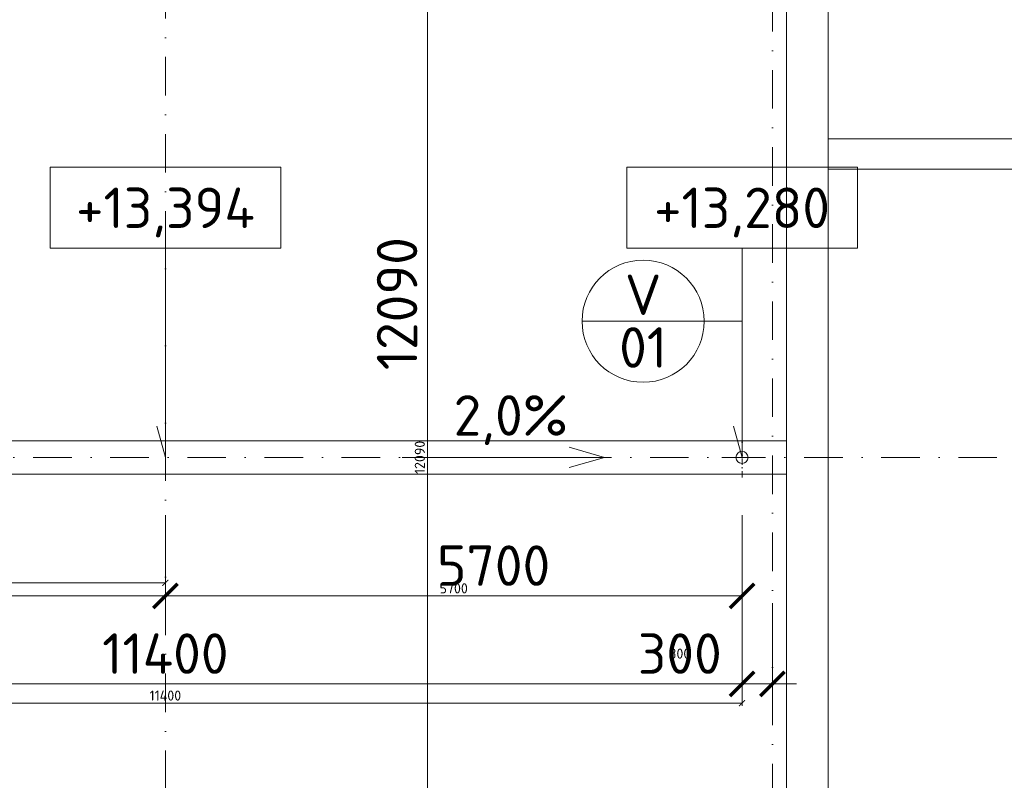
# Model space of a CAD drawing. Header units: millimetres. Extents: x -916886 to 3713765, y -2985421 to 1675785.
# Tile 155 of 256: x 143110 to 152843, y 192107 to 199628. Entities that reach past the tile are written whole.
import ezdxf
from ezdxf.enums import TextEntityAlignment as Align

# ---------------------------------------------------------------- set-up
doc = ezdxf.new("R2010")
doc.units = ezdxf.units.MM
doc.linetypes.add('CENTERX2', pattern=[101.6, 63.5, -12.7, 12.7, -12.7])
doc.linetypes.add('DASHDOT', pattern=[25.4, 12.7, -6.35, 0, -6.35])
doc.layers.get('Defpoints').update_dxf_attribs({"color": 8})
for name, color, linetype, lineweight in [('A99_N_kce-pohl', 1, 'Continuous', 9), ('A99_N_koty-200', 5, 'Continuous', 5), ('A99_N_koty-200 @ 200', 5, 'Continuous', 5), ('A99_N_koty-200 @ 50 (2)', 5, 'Continuous', 5), ('A99_N_koty-vysk', 160, 'Continuous', 9), ('A99_N_znaceni 200', 5, 'Continuous', 5), ('A99_S_kce-pohl', 7, 'Continuous', 5), ('A99_S_osy', 1, 'CENTERX2', 5)]:
    doc.layers.add(name, color=color, linetype=linetype, lineweight=lineweight)
doc.styles.add('A99_kota', font='isocpeur.ttf', dxfattribs={"height": 2})
doc.styles.add('A99_popis', font='isocpeur.ttf')
doc.styles.add('ad_popis 100', font='isocpeur.ttf', dxfattribs={"height": 200})
doc.dimstyles.new('A99_kota_200 new', dxfattribs={"dimscale": 200, "dimtxt": 2, "dimasz": 1.2, "dimexe": 0.5, "dimexo": 1.5, "dimgap": 0.5, "dimtad": 1, "dimdec": 0, "dimzin": 3, "dimdsep": 46, "dimtxsty": 'A99_kota', "dimblk": 'ARCHTICK', "dimcen": 2.5, "dimazin": 2, "dimtfac": 0.75, "dimtdec": 0, "dimtix": 1, "dimtmove": 2, "dimatfit": 0, "dimfxl": 0, "dimtolj": 1, "dimtzin": 0, "dimlwd": 5, "dimlwe": 5, "dimarcsym": 0})

# ---------------------------------------------------------------- blocks, each defined once
blk = doc.blocks.new('_ArchTick')
at = {"color": 0, "linetype": 'ByBlock', "const_width": 0.15}
blk.add_lwpolyline([(-0.5, -0.5), (0.5, 0.5)], dxfattribs=at)
blk = doc.blocks.new('*D3059')
at = {"layer": 'A99_N_koty-200', "color": 0, "linetype": 'Continuous', "lineweight": 5, "transparency": 16777216}
for p, q in [((146340, 201345), (147240, 201345)), ((147140, 189255), (147140, 201345)), ((146340, 189255), (147240, 189255))]:
    blk.add_line(p, q, dxfattribs=at)
at = {"layer": 'Defpoints', "color": 0, "linetype": 'Continuous', "lineweight": 0, "transparency": 16777216}
for p in [(144620, 201345), (147140, 201345), (144620, 189255)]:
    blk.add_point(p, dxfattribs=at)
at = {"layer": 'A99_N_koty-200', "color": 0, "linetype": 'Continuous', "lineweight": 5, "transparency": 16777216, "xscale": 240, "yscale": 240, "zscale": 240}
for p, rotation in [((147140, 201345), 89.9999999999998), ((147140, 189255), 269.9999999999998)]:
    blk.add_blockref('_ArchTick', p, dxfattribs=dict(at, rotation=rotation))
at = {"layer": 'A99_N_koty-200', "color": 0, "linetype": 'Continuous', "transparency": 16777216, "insert": (146840, 196820), "char_height": 400, "attachment_point": 5, "rotation": 90, "style": 'A99_kota'}
blk.add_mtext('\\A1;12090', dxfattribs=at)
blk = doc.blocks.new('*D3060')
at = {"layer": 'A99_N_koty-200', "color": 0, "linetype": 'Continuous', "lineweight": 5, "transparency": 16777216}
for p, q in [((146940, 201345), (147165, 201345)), ((147140, 189255), (147140, 201345)), ((146940, 189255), (147165, 189255))]:
    blk.add_line(p, q, dxfattribs=at)
at = {"layer": 'Defpoints', "color": 0, "linetype": 'Continuous', "lineweight": 0, "transparency": 16777216}
for p in [(144620, 201345), (147140, 201345), (144620, 189255)]:
    blk.add_point(p, dxfattribs=at)
at = {"layer": 'A99_N_koty-200', "color": 0, "linetype": 'Continuous', "lineweight": 5, "transparency": 16777216, "xscale": 60, "yscale": 60, "zscale": 60}
for p, rotation in [((147140, 201345), 89.9999999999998), ((147140, 189255), 269.9999999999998)]:
    blk.add_blockref('_ArchTick', p, dxfattribs=dict(at, rotation=rotation))
at = {"layer": 'A99_N_koty-200', "color": 0, "linetype": 'Continuous', "transparency": 16777216, "insert": (147065, 195300), "char_height": 100, "attachment_point": 5, "rotation": 90, "style": 'A99_kota'}
blk.add_mtext('\\A1;12090', dxfattribs=at)
blk = doc.blocks.new('*U62')
at = {"color": 0, "linetype": 'ByBlock'}
for p, q in [((5.7, -4), (5.7, -14.35)), ((5.7, -14.35), (5.286, -12.805))]:
    blk.add_line(p, q, dxfattribs=at)
blk.add_lwpolyline([(0, -4), (11.4, -4), (11.4, 0), (0, 0)], close=True, dxfattribs=at)
at = {"color": 0, "linetype": 'ByBlock', "style": 'A99_kota'}
for tag, p in [('VYSKA', (5.7, -2.241)), ('VYSKA_POPIS1', (5.7, -6.041)), ('VYSKA_POPIS2', (5.9, -9.541)), ('VYSKA_POPIS3', (5.9, -13.041))]:
    blk.add_attdef(tag, text='', height=2, dxfattribs=at).set_placement(p, align=Align.MIDDLE)
blk = doc.blocks.new('*D3867')
at = {"layer": 'A99_N_koty-200', "color": 0, "linetype": 'Continuous', "lineweight": 5, "transparency": 16777216}
for p, q in [((138850, 193860), (138850, 192960)), ((150250, 193860), (150250, 192960)), ((138850, 193060), (150250, 193060))]:
    blk.add_line(p, q, dxfattribs=at)
at = {"layer": 'Defpoints', "color": 0, "linetype": 'Continuous', "lineweight": 0, "transparency": 16777216}
for p in [(138850, 195300), (150250, 195300), (150250, 193060)]:
    blk.add_point(p, dxfattribs=at)
at = {"layer": 'A99_N_koty-200', "color": 0, "linetype": 'Continuous', "lineweight": 5, "transparency": 16777216, "xscale": 240, "yscale": 240, "zscale": 240, "rotation": 180}
blk.add_blockref('_ArchTick', (138850, 193060), dxfattribs=at)
at = {"layer": 'A99_N_koty-200', "color": 0, "linetype": 'Continuous', "lineweight": 5, "transparency": 16777216, "xscale": 240, "yscale": 240, "zscale": 240}
blk.add_blockref('_ArchTick', (150250, 193060), dxfattribs=at)
at = {"layer": 'A99_N_koty-200', "color": 0, "linetype": 'Continuous', "transparency": 16777216, "insert": (144550, 193360), "char_height": 400, "attachment_point": 5, "style": 'A99_kota'}
blk.add_mtext('\\A1;11400', dxfattribs=at)
blk = doc.blocks.new('*D3868')
at = {"layer": 'A99_N_koty-200', "color": 0, "linetype": 'Continuous', "lineweight": 5, "transparency": 16777216}
for p, q in [((138850, 193070), (138850, 192845)), ((150250, 193070), (150250, 192845)), ((138850, 192870), (150250, 192870))]:
    blk.add_line(p, q, dxfattribs=at)
at = {"layer": 'Defpoints', "color": 0, "linetype": 'Continuous', "lineweight": 0, "transparency": 16777216}
for p in [(138850, 195300), (150250, 195300), (150250, 192870)]:
    blk.add_point(p, dxfattribs=at)
at = {"layer": 'A99_N_koty-200', "color": 0, "linetype": 'Continuous', "lineweight": 5, "transparency": 16777216, "xscale": 60, "yscale": 60, "zscale": 60, "rotation": 180}
blk.add_blockref('_ArchTick', (138850, 192870), dxfattribs=at)
at = {"layer": 'A99_N_koty-200', "color": 0, "linetype": 'Continuous', "lineweight": 5, "transparency": 16777216, "xscale": 60, "yscale": 60, "zscale": 60}
blk.add_blockref('_ArchTick', (150250, 192870), dxfattribs=at)
at = {"layer": 'A99_N_koty-200', "color": 0, "linetype": 'Continuous', "transparency": 16777216, "insert": (144550, 192945), "char_height": 100, "attachment_point": 5, "style": 'A99_kota'}
blk.add_mtext('\\A1;11400', dxfattribs=at)
blk = doc.blocks.new('*D3870')
at = {"layer": 'A99_N_koty-200', "color": 0, "linetype": 'Continuous', "lineweight": 5, "transparency": 16777216}
for p, q in [((144550, 194730), (144550, 193830)), ((150250, 194730), (150250, 193830)), ((150250, 193930), (144550, 193930))]:
    blk.add_line(p, q, dxfattribs=at)
at = {"layer": 'Defpoints', "color": 0, "linetype": 'Continuous', "lineweight": 0, "transparency": 16777216}
for p in [(150250, 195300), (144550, 195180), (144550, 193930)]:
    blk.add_point(p, dxfattribs=at)
at = {"layer": 'A99_N_koty-200', "color": 0, "linetype": 'Continuous', "lineweight": 5, "transparency": 16777216, "xscale": 240, "yscale": 240, "zscale": 240, "rotation": 180}
blk.add_blockref('_ArchTick', (144550, 193930), dxfattribs=at)
at = {"layer": 'A99_N_koty-200', "color": 0, "linetype": 'Continuous', "lineweight": 5, "transparency": 16777216, "xscale": 240, "yscale": 240, "zscale": 240}
blk.add_blockref('_ArchTick', (150250, 193930), dxfattribs=at)
at = {"layer": 'A99_N_koty-200', "color": 0, "linetype": 'Continuous', "transparency": 16777216, "insert": (147795, 194230), "char_height": 400, "attachment_point": 5, "style": 'A99_kota'}
blk.add_mtext('\\A1;5700', dxfattribs=at)
blk = doc.blocks.new('*D3871')
at = {"layer": 'A99_N_koty-200', "color": 0, "linetype": 'Continuous', "lineweight": 5, "transparency": 16777216}
for p, q in [((144550, 194130), (144550, 193905)), ((150250, 194130), (150250, 193905)), ((150250, 193930), (144550, 193930))]:
    blk.add_line(p, q, dxfattribs=at)
at = {"layer": 'Defpoints', "color": 0, "linetype": 'Continuous', "lineweight": 0, "transparency": 16777216}
for p in [(150250, 195300), (144550, 195180), (144550, 193930)]:
    blk.add_point(p, dxfattribs=at)
at = {"layer": 'A99_N_koty-200', "color": 0, "linetype": 'Continuous', "lineweight": 5, "transparency": 16777216, "xscale": 60, "yscale": 60, "zscale": 60, "rotation": 180}
blk.add_blockref('_ArchTick', (144550, 193930), dxfattribs=at)
at = {"layer": 'A99_N_koty-200', "color": 0, "linetype": 'Continuous', "lineweight": 5, "transparency": 16777216, "xscale": 60, "yscale": 60, "zscale": 60}
blk.add_blockref('_ArchTick', (150250, 193930), dxfattribs=at)
at = {"layer": 'A99_N_koty-200', "color": 0, "linetype": 'Continuous', "transparency": 16777216, "insert": (147400, 194005), "char_height": 100, "attachment_point": 5, "style": 'A99_kota'}
blk.add_mtext('\\A1;5700', dxfattribs=at)
blk = doc.blocks.new('*D3873')
at = {"layer": 'A99_N_koty-200', "color": 0, "linetype": 'Continuous', "lineweight": 5, "transparency": 16777216}
for p, q in [((144550, 194730), (144550, 193830)), ((138850, 194555), (138850, 193830)), ((138850, 193930), (144550, 193930))]:
    blk.add_line(p, q, dxfattribs=at)
at = {"layer": 'Defpoints', "color": 0, "linetype": 'Continuous', "lineweight": 0, "transparency": 16777216}
for p in [(144550, 195310), (138850, 194855), (144550, 193930)]:
    blk.add_point(p, dxfattribs=at)
at = {"layer": 'A99_N_koty-200', "color": 0, "linetype": 'Continuous', "lineweight": 5, "transparency": 16777216, "xscale": 240, "yscale": 240, "zscale": 240, "rotation": 180}
blk.add_blockref('_ArchTick', (138850, 193930), dxfattribs=at)
at = {"layer": 'A99_N_koty-200', "color": 0, "linetype": 'Continuous', "lineweight": 5, "transparency": 16777216, "xscale": 240, "yscale": 240, "zscale": 240}
blk.add_blockref('_ArchTick', (144550, 193930), dxfattribs=at)
at = {"layer": 'A99_N_koty-200', "color": 0, "linetype": 'Continuous', "transparency": 16777216, "insert": (141700, 194230), "char_height": 400, "attachment_point": 5, "style": 'A99_kota'}
blk.add_mtext('\\A1;5700', dxfattribs=at)
blk = doc.blocks.new('*D3874')
at = {"layer": 'A99_N_koty-200', "color": 0, "linetype": 'Continuous', "lineweight": 5, "transparency": 16777216}
for p, q in [((138850, 194260), (138850, 194035)), ((144550, 194260), (144550, 194035)), ((138850, 194060), (144550, 194060))]:
    blk.add_line(p, q, dxfattribs=at)
at = {"layer": 'Defpoints', "color": 0, "linetype": 'Continuous', "lineweight": 0, "transparency": 16777216}
for p in [(144550, 195310), (138850, 194855), (144550, 194060)]:
    blk.add_point(p, dxfattribs=at)
at = {"layer": 'A99_N_koty-200', "color": 0, "linetype": 'Continuous', "lineweight": 5, "transparency": 16777216, "xscale": 60, "yscale": 60, "zscale": 60, "rotation": 180}
blk.add_blockref('_ArchTick', (138850, 194060), dxfattribs=at)
at = {"layer": 'A99_N_koty-200', "color": 0, "linetype": 'Continuous', "lineweight": 5, "transparency": 16777216, "xscale": 60, "yscale": 60, "zscale": 60}
blk.add_blockref('_ArchTick', (144550, 194060), dxfattribs=at)
at = {"layer": 'A99_N_koty-200', "color": 0, "linetype": 'Continuous', "transparency": 16777216, "insert": (141700, 194135), "char_height": 100, "attachment_point": 5, "style": 'A99_kota'}
blk.add_mtext('\\A1;5700', dxfattribs=at)
blk = doc.blocks.new('*D3876')
at = {"layer": 'A99_N_koty-200', "color": 0, "linetype": 'Continuous', "lineweight": 5, "transparency": 16777216}
for p, q in [((150550, 193860), (150550, 192960)), ((150250, 193060), (150010, 193060)), ((150250, 193060), (150250, 192960)), ((150250, 193060), (150550, 193060)), ((150550, 193060), (150790, 193060))]:
    blk.add_line(p, q, dxfattribs=at)
at = {"layer": 'Defpoints', "color": 0, "linetype": 'Continuous', "lineweight": 0, "transparency": 16777216}
for p in [(150550, 199475.7), (150250, 193060), (150550, 193060)]:
    blk.add_point(p, dxfattribs=at)
at = {"layer": 'A99_N_koty-200', "color": 0, "linetype": 'Continuous', "lineweight": 5, "transparency": 16777216, "xscale": 240, "yscale": 240, "zscale": 240}
blk.add_blockref('_ArchTick', (150250, 193060), dxfattribs=at)
at = {"layer": 'A99_N_koty-200', "color": 0, "linetype": 'Continuous', "lineweight": 5, "transparency": 16777216, "xscale": 240, "yscale": 240, "zscale": 240, "rotation": 180}
blk.add_blockref('_ArchTick', (150550, 193060), dxfattribs=at)
at = {"layer": 'A99_N_koty-200', "color": 0, "linetype": 'Continuous', "transparency": 16777216, "insert": (149635, 193360), "char_height": 400, "attachment_point": 5, "style": 'A99_kota'}
blk.add_mtext('\\A1;300', dxfattribs=at)
blk = doc.blocks.new('*D3877')
at = {"layer": 'A99_N_koty-200', "color": 0, "linetype": 'Continuous', "lineweight": 5, "transparency": 16777216}
for p, q in [((150550, 193260), (150550, 193035)), ((150250, 193060), (150190, 193060)), ((150250, 193060), (150250, 193035)), ((150250, 193060), (150550, 193060)), ((150550, 193060), (150610, 193060))]:
    blk.add_line(p, q, dxfattribs=at)
at = {"layer": 'Defpoints', "color": 0, "linetype": 'Continuous', "lineweight": 0, "transparency": 16777216}
for p in [(150550, 199475.7), (150250, 193060), (150550, 193060)]:
    blk.add_point(p, dxfattribs=at)
at = {"layer": 'A99_N_koty-200', "color": 0, "linetype": 'Continuous', "lineweight": 5, "transparency": 16777216, "xscale": 60, "yscale": 60, "zscale": 60}
blk.add_blockref('_ArchTick', (150250, 193060), dxfattribs=at)
at = {"layer": 'A99_N_koty-200', "color": 0, "linetype": 'Continuous', "lineweight": 5, "transparency": 16777216, "xscale": 60, "yscale": 60, "zscale": 60, "rotation": 180}
blk.add_blockref('_ArchTick', (150550, 193060), dxfattribs=at)
at = {"layer": 'A99_N_koty-200', "color": 0, "linetype": 'Continuous', "transparency": 16777216, "insert": (149635, 193360), "char_height": 100, "attachment_point": 5, "style": 'A99_kota'}
blk.add_mtext('\\A1;300', dxfattribs=at)
blk = doc.blocks.new('*U20')
at = {"color": 0, "linetype": 'ByBlock'}
blk.add_line((-3.02, 0), (3.02, 0), dxfattribs=at)
blk.add_circle((0, 0), 3.02, dxfattribs=at)
at = {"color": 0, "linetype": 'ByBlock', "style": 'A99_popis'}
for tag, p in [('KATEGORIE', (0, 1.31)), ('PRVEK', (0, -1.298))]:
    blk.add_attdef(tag, text='', height=2, dxfattribs=at).set_placement(p, align=Align.MIDDLE_CENTER)
blk = doc.blocks.new('*U4742')
at = {"layer": 'A99_N_koty-200 @ 200', "linetype": 'Continuous'}
dim = blk.add_linear_dim(base=(147140, 201345), p1=(144620, 189255), p2=(144620, 201345), angle=90, dimstyle='A99_kota_200 new', override={"dimscale": 200, "dimtix": 1, "dimtofl": 1, "dimtmove": 2, "dimatfit": 0}, dxfattribs=at)
dim.commit()
dim.dimension.update_dxf_attribs({"geometry": '*D3059', "text_midpoint": (146840, 196820), "dimtype": 128})
at = {"layer": 'A99_N_koty-200 @ 50 (2)', "linetype": 'Continuous'}
dim = blk.add_linear_dim(base=(147140, 201345), p1=(144620, 189255), p2=(144620, 201345), angle=90, dimstyle='A99_kota_200 new', override={"dimscale": 50, "dimtix": 1, "dimtofl": 1, "dimtmove": 2, "dimatfit": 0}, dxfattribs=at)
dim.commit()
dim.dimension.update_dxf_attribs({"geometry": '*D3060', "text_midpoint": (147065, 195300)})
blk = doc.blocks.new('*U4973')
at = {"layer": 'A99_N_koty-200 @ 200', "linetype": 'Continuous'}
dim = blk.add_linear_dim(base=(150250, 193060), p1=(138850, 195300), p2=(150250, 195300), dimstyle='A99_kota_200 new', override={"dimscale": 200, "dimtix": 1, "dimtofl": 1, "dimtmove": 2, "dimatfit": 0}, dxfattribs=at)
dim.commit()
dim.dimension.update_dxf_attribs({"geometry": '*D3867', "text_midpoint": (144550, 193360)})
at = {"layer": 'A99_N_koty-200 @ 50 (2)', "linetype": 'Continuous'}
dim = blk.add_linear_dim(base=(150250, 192870), p1=(138850, 195300), p2=(150250, 195300), dimstyle='A99_kota_200 new', override={"dimscale": 50, "dimtix": 1, "dimtofl": 1, "dimtmove": 2, "dimatfit": 0}, dxfattribs=at)
dim.commit()
dim.dimension.update_dxf_attribs({"geometry": '*D3868', "text_midpoint": (144550, 192945)})
blk = doc.blocks.new('*U4974')
at = {"layer": 'A99_N_koty-200 @ 200', "linetype": 'Continuous'}
dim = blk.add_linear_dim(base=(144550, 193930), p1=(150250, 195300), p2=(144550, 195180), angle=180, dimstyle='A99_kota_200 new', override={"dimscale": 200, "dimtix": 1, "dimtofl": 1, "dimtmove": 2, "dimatfit": 0}, dxfattribs=at)
dim.commit()
dim.dimension.update_dxf_attribs({"geometry": '*D3870', "text_midpoint": (147795, 194230), "dimtype": 128})
at = {"layer": 'A99_N_koty-200 @ 50 (2)', "linetype": 'Continuous'}
dim = blk.add_linear_dim(base=(144550, 193930), p1=(150250, 195300), p2=(144550, 195180), angle=180, dimstyle='A99_kota_200 new', override={"dimscale": 50, "dimtix": 1, "dimtofl": 1, "dimtmove": 2, "dimatfit": 0}, dxfattribs=at)
dim.commit()
dim.dimension.update_dxf_attribs({"geometry": '*D3871', "text_midpoint": (147400, 194005)})
blk = doc.blocks.new('*U4975')
at = {"layer": 'A99_N_koty-200 @ 200', "linetype": 'Continuous'}
dim = blk.add_linear_dim(base=(144550, 193930), p1=(138850, 194855), p2=(144550, 195310), dimstyle='A99_kota_200 new', override={"dimscale": 200, "dimtix": 1, "dimtofl": 1, "dimtmove": 2, "dimatfit": 0}, dxfattribs=at)
dim.commit()
dim.dimension.update_dxf_attribs({"geometry": '*D3873', "text_midpoint": (141700, 194230)})
at = {"layer": 'A99_N_koty-200 @ 50 (2)', "linetype": 'Continuous'}
dim = blk.add_linear_dim(base=(144550, 194060), p1=(138850, 194855), p2=(144550, 195310), dimstyle='A99_kota_200 new', override={"dimscale": 50, "dimtix": 1, "dimtofl": 1, "dimtmove": 2, "dimatfit": 0}, dxfattribs=at)
dim.commit()
dim.dimension.update_dxf_attribs({"geometry": '*D3874', "text_midpoint": (141700, 194135)})
blk = doc.blocks.new('*U4976')
at = {"layer": 'A99_N_koty-200 @ 200', "linetype": 'Continuous'}
dim = blk.add_linear_dim(base=(150550, 193060), p1=(150250, 193060), p2=(150550, 199475.7), dimstyle='A99_kota_200 new', override={"dimscale": 200, "dimtix": 1, "dimtofl": 1, "dimtmove": 2, "dimatfit": 0}, dxfattribs=at)
dim.commit()
dim.dimension.update_dxf_attribs({"geometry": '*D3876', "text_midpoint": (149635, 193360), "dimtype": 128})
at = {"layer": 'A99_N_koty-200 @ 50 (2)', "linetype": 'Continuous'}
dim = blk.add_linear_dim(base=(150550, 193060), p1=(150250, 193060), p2=(150550, 199475.7), dimstyle='A99_kota_200 new', override={"dimscale": 50, "dimtix": 1, "dimtofl": 1, "dimtmove": 2, "dimatfit": 0}, dxfattribs=at)
dim.commit()
dim.dimension.update_dxf_attribs({"geometry": '*D3877', "text_midpoint": (149635, 193360), "dimtype": 128})

msp = doc.modelspace()

# ---------------------------------------------------------------- linework, layer by layer
at = {"layer": 'A99_N_kce-pohl', "linetype": 'Continuous', "lineweight": 9}
for points in [[(151100, 176350), (151100, 214320)], [(150690, 177180), (150690, 214020)]]:
    msp.add_lwpolyline(points, dxfattribs=at)
at = {"layer": 'A99_N_kce-pohl', "color": 1, "linetype": 'Continuous', "ltscale": 25}
msp.add_lwpolyline([(150690, 195135), (150690, 195465), (6000, 195465), (6000, 195135)], close=True, dxfattribs=at)
at = {"layer": 'A99_N_kce-pohl', "color": 1, "linetype": 'DASHDOT', "lineweight": 5, "ltscale": 5}
for points in [[(150250, 195100), (150250, 195500)], [(150050, 195300), (150450, 195300)]]:
    msp.add_lwpolyline(points, dxfattribs=at)
at = {"layer": 'A99_N_kce-pohl', "linetype": 'Continuous', "ltscale": 25}
msp.add_lwpolyline([(144550, 195180), (144550, 195420)], dxfattribs=at)
at = {"layer": 'A99_N_kce-pohl', "color": 1, "linetype": 'Continuous'}
msp.add_circle((150250, 195300), 60, dxfattribs=at)
at = {"layer": 'A99_N_koty-vysk'}
for points in [[(148890, 195300), (148540, 195400)], [(148890, 195300), (146890, 195300)], [(148890, 195300), (148540, 195200)]]:
    msp.add_lwpolyline(points, dxfattribs=at)
at = {"layer": 'A99_N_znaceni 200'}
msp.add_lwpolyline([(150250, 196646.5), (149876.5, 196646.5)], dxfattribs=at)
at = {"layer": 'A99_S_kce-pohl', "linetype": 'Continuous', "ltscale": 25}
msp.add_line((151100, 198450), (151100, 177450), dxfattribs=at)
for points in [[(151100, 198450), (163750, 198450), (163750, 176900), (151100, 176900)], [(151100, 198150), (163450, 198150), (163450, 177200), (151100, 177200)]]:
    msp.add_lwpolyline(points, dxfattribs=at)
at = {"layer": 'A99_S_osy', "linetype": 'DASHDOT', "lineweight": 5, "ltscale": 30}
for points in [[(144550, 264800), (144550, 176462.5)], [(150550, 264669.7), (150550, 146890)], [(176395, 195300), (4375, 195300)]]:
    msp.add_lwpolyline(points, dxfattribs=at)

# ---------------------------------------------------------------- block references
at = {"layer": 'A99_N_koty-200', "color": 4, "linetype": 'Continuous', "lineweight": 0}
for name in ['*U4742', '*U4976', '*U4975', '*U4973', '*U4974']:
    msp.add_blockref(name, (0, 0), dxfattribs=at)
at = {"layer": 'A99_N_koty-vysk', "xscale": 200, "yscale": 200, "zscale": 200}
for p, values in [((143410, 198170), {'VYSKA': '+13,394'}), ((149110, 198170), {'VYSKA': '+13,280'})]:
    msp.add_blockref('*U62', p, dxfattribs=at).add_auto_attribs(values)
at = {"layer": 'A99_N_znaceni 200', "xscale": 200, "yscale": 200, "zscale": 200}
msp.add_blockref('*U20', (149272.5, 196646.5), dxfattribs=at).add_auto_attribs({'KATEGORIE': 'V', 'PRVEK': '01'})

# ---------------------------------------------------------------- texts
at = {"layer": 'A99_N_koty-vysk', "insert": (148530, 195915), "char_height": 400, "attachment_point": 3, "style": 'ad_popis 100'}
msp.add_mtext_dynamic_manual_height_columns('2,0%', width=673.852, gutter_width=2000, heights=[0], dxfattribs=at)

doc.saveas('drawing.dxf')
